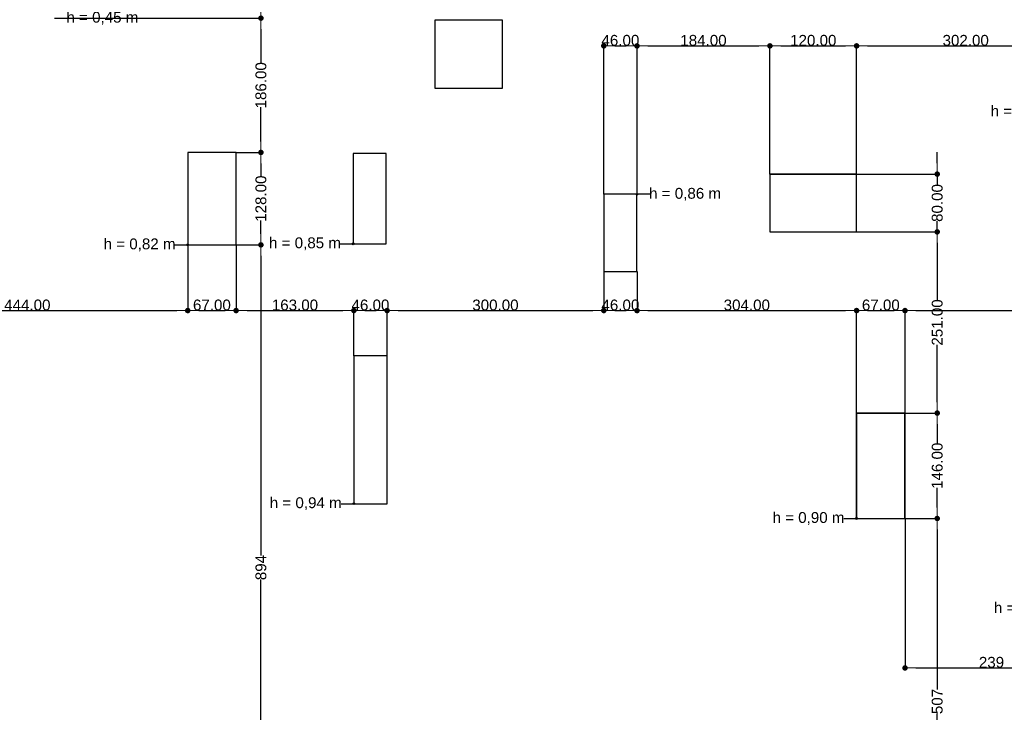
# Model space of a CAD drawing. Header units: millimetres. Extents: x -175445 to -20415, y -559200 to 231527.
# Tile 58 of 256: x -117621 to -103991, y -239478 to -229884. Entities that reach past the tile are written whole.
import ezdxf

# ---------------------------------------------------------------- set-up
doc = ezdxf.new("R2010")
doc.units = ezdxf.units.MM
doc.header["$MEASUREMENT"] = 0
doc.linetypes.add('Wipeout_Contour', pattern=[1000, 0, -1000])
for name, color, linetype in [('Linia', 7, 'Continuous'), ('Słup', 7, 'Continuous'), ('Tekst', 7, 'Continuous'), ('Wymiary', 63, 'Continuous')]:
    doc.layers.add(name, color=color, linetype=linetype)
doc.styles.add('Arial', font='txt')
doc.styles.add('Times new roman', font='txt')
doc.dimstyles.new('GENERATED_STYLE__1', dxfattribs={"dimtxt": 150, "dimasz": 152, "dimexe": 0.18, "dimexo": 0, "dimgap": 0.09, "dimtad": 1, "dimtih": 1, "dimtoh": 1, "dimlfac": 0.1, "dimzin": 0, "dimdsep": 46, "dimtxsty": 'Arial', "dimblk": 'ARROWHEAD_11', "dimblk1": 'ARROWHEAD_11', "dimblk2": 'ARROWHEAD_11', "dimcen": 0.09, "dimclrd": 114, "dimclre": 114, "dimclrt": 114, "dimazin": 0, "dimtfac": 1, "dimtdec": 4, "dimtmove": 0, "dimatfit": 3, "dimfxl": 1, "dimtolj": 1, "dimtzin": 0, "dimarcsym": 0})
doc.dimstyles.new('GENERATED_STYLE__2', dxfattribs={"dimtxt": 150, "dimasz": 152, "dimexe": 0.18, "dimexo": 0, "dimgap": 0.09, "dimtad": 1, "dimlfac": 0.1, "dimzin": 0, "dimdsep": 46, "dimtxsty": 'Arial', "dimblk": 'ARROWHEAD_11', "dimblk1": 'ARROWHEAD_11', "dimblk2": 'ARROWHEAD_11', "dimcen": 0.09, "dimclrd": 114, "dimclre": 114, "dimclrt": 114, "dimazin": 0, "dimtfac": 1, "dimtdec": 4, "dimtmove": 0, "dimatfit": 3, "dimfxl": 1, "dimtolj": 1, "dimtzin": 0, "dimarcsym": 0})

# ---------------------------------------------------------------- blocks, each defined once
blk = doc.blocks.new('ARROWHEAD_11')
at = {"color": 0, "linetype": 'Continuous', "lineweight": 0}
blk.add_line((0, 0), (-1, 0), dxfattribs=at)
at = {"color": 0, "linetype": 'Continuous', "lineweight": 0, "const_width": 0.25, "flags": 128}
blk.add_lwpolyline([(-0.125, 0, 1), (0.125, 0, 1)], format="xyb", close=True, dxfattribs=at)
blk = doc.blocks.new('*D4020')
at = {"layer": 'Defpoints', "color": 0}
for p in [(-114625, -233003), (-114281, -233003), (-114950, -241942)]:
    blk.add_point(p, dxfattribs=at)
at = {"layer": 'Wymiary', "color": 114, "lineweight": -2}
for p, q in [((-114625, -233003), (-114281, -233003)), ((-114281, -233155), (-114281, -237307)), ((-114281, -241790), (-114281, -237638)), ((-114950, -241942), (-114281, -241942))]:
    blk.add_line(p, q, dxfattribs=at)
at = {"layer": 'Wymiary', "color": 114, "lineweight": -2, "xscale": 152, "yscale": 152, "zscale": 152}
for p, rotation in [((-114281, -233003), 90), ((-114281, -241942), 270)]:
    blk.add_blockref('ARROWHEAD_11', p, dxfattribs=dict(at, rotation=rotation))
at = {"layer": 'Wymiary', "color": 114, "lineweight": 13, "insert": (-114281, -237473), "char_height": 150, "attachment_point": 5, "rotation": 90, "style": 'Arial'}
blk.add_mtext('\\A1;894', dxfattribs=at)
blk = doc.blocks.new('*D4021')
at = {"layer": 'Defpoints', "color": 0}
for p in [(-114625, -231723), (-114281, -231723), (-114625, -233003)]:
    blk.add_point(p, dxfattribs=at)
at = {"layer": 'Wymiary', "color": 114, "lineweight": -2}
for p, q in [((-114625, -231723), (-114281, -231723)), ((-114281, -231875), (-114281, -232059)), ((-114281, -232851), (-114281, -232667)), ((-114625, -233003), (-114281, -233003))]:
    blk.add_line(p, q, dxfattribs=at)
at = {"layer": 'Wymiary', "color": 114, "lineweight": -2, "xscale": 152, "yscale": 152, "zscale": 152}
for p, rotation in [((-114281, -231723), 90), ((-114281, -233003), 270)]:
    blk.add_blockref('ARROWHEAD_11', p, dxfattribs=dict(at, rotation=rotation))
at = {"layer": 'Wymiary', "color": 114, "lineweight": 13, "insert": (-114281, -232363), "char_height": 150, "attachment_point": 5, "rotation": 90, "style": 'Arial'}
blk.add_mtext('\\A1;128.00', dxfattribs=at)
blk = doc.blocks.new('*D4022')
at = {"layer": 'Defpoints', "color": 0}
for p in [(-117141, -229863), (-114281, -229863), (-114625, -231723)]:
    blk.add_point(p, dxfattribs=at)
at = {"layer": 'Wymiary', "color": 114, "lineweight": -2}
for p, q in [((-117141, -229863), (-114281, -229863)), ((-114281, -230015), (-114281, -230489)), ((-114281, -231571), (-114281, -231097)), ((-114625, -231723), (-114281, -231723))]:
    blk.add_line(p, q, dxfattribs=at)
at = {"layer": 'Wymiary', "color": 114, "lineweight": -2, "xscale": 152, "yscale": 152, "zscale": 152}
for p, rotation in [((-114281, -229863), 90), ((-114281, -231723), 270)]:
    blk.add_blockref('ARROWHEAD_11', p, dxfattribs=dict(at, rotation=rotation))
at = {"layer": 'Wymiary', "color": 114, "lineweight": 13, "insert": (-114281, -230793), "char_height": 150, "attachment_point": 5, "rotation": 90, "style": 'Arial'}
blk.add_mtext('\\A1;186.00', dxfattribs=at)
blk = doc.blocks.new('*D4023')
at = {"layer": 'Defpoints', "color": 0}
for p in [(-117141, -229023), (-114281, -229023), (-117141, -229863)]:
    blk.add_point(p, dxfattribs=at)
at = {"layer": 'Wymiary', "color": 114, "lineweight": -2}
for p, q in [((-117141, -229023), (-114281, -229023)), ((-114281, -229175), (-114281, -229190)), ((-114281, -229711), (-114281, -229696)), ((-117141, -229863), (-114281, -229863))]:
    blk.add_line(p, q, dxfattribs=at)
at = {"layer": 'Wymiary', "color": 114, "lineweight": -2, "xscale": 152, "yscale": 152, "zscale": 152}
for p, rotation in [((-114281, -229023), 90), ((-114281, -229863), 270)]:
    blk.add_blockref('ARROWHEAD_11', p, dxfattribs=dict(at, rotation=rotation))
at = {"layer": 'Wymiary', "color": 114, "lineweight": 13, "insert": (-114281, -229443), "char_height": 150, "attachment_point": 5, "rotation": 90, "style": 'Arial'}
blk.add_mtext('\\A1;84.00', dxfattribs=at)
blk = doc.blocks.new('*D4026')
at = {"layer": 'Defpoints', "color": 0}
for p in [(-105365, -236793), (-102971, -238492), (-102971, -238863)]:
    blk.add_point(p, dxfattribs=at)
at = {"layer": 'Wymiary', "color": 114, "lineweight": -2}
for p, q in [((-105365, -236793), (-105365, -238863)), ((-102971, -238492), (-102971, -238863)), ((-105213, -238863), (-103123, -238863))]:
    blk.add_line(p, q, dxfattribs=at)
at = {"layer": 'Wymiary', "color": 114, "lineweight": -2, "xscale": 152, "yscale": 152, "zscale": 152, "rotation": 180}
blk.add_blockref('ARROWHEAD_11', (-105365, -238863), dxfattribs=at)
at = {"layer": 'Wymiary', "color": 114, "lineweight": -2, "xscale": 152, "yscale": 152, "zscale": 152}
blk.add_blockref('ARROWHEAD_11', (-102971, -238863), dxfattribs=at)
at = {"layer": 'Wymiary', "color": 114, "lineweight": 13, "insert": (-104168, -238786), "char_height": 150, "attachment_point": 5, "style": 'Arial'}
blk.add_mtext('\\A1;239', dxfattribs=at)
blk = doc.blocks.new('*D4041')
at = {"layer": 'Defpoints', "color": 0}
for p in [(-106035, -236793), (-104919, -236793), (-106165, -241862)]:
    blk.add_point(p, dxfattribs=at)
at = {"layer": 'Wymiary', "color": 114, "lineweight": -2}
for p, q in [((-106035, -236793), (-104919, -236793)), ((-104919, -236945), (-104919, -239162)), ((-104919, -241710), (-104919, -239493)), ((-106165, -241862), (-104919, -241862))]:
    blk.add_line(p, q, dxfattribs=at)
at = {"layer": 'Wymiary', "color": 114, "lineweight": -2, "xscale": 152, "yscale": 152, "zscale": 152}
for p, rotation in [((-104919, -236793), 90), ((-104919, -241862), 270)]:
    blk.add_blockref('ARROWHEAD_11', p, dxfattribs=dict(at, rotation=rotation))
at = {"layer": 'Wymiary', "color": 114, "lineweight": 13, "insert": (-104919, -239328), "char_height": 150, "attachment_point": 5, "rotation": 90, "style": 'Arial'}
blk.add_mtext('\\A1;507', dxfattribs=at)
blk = doc.blocks.new('*D4042')
at = {"layer": 'Defpoints', "color": 0}
for p in [(-106035, -235333), (-104919, -235333), (-106035, -236793)]:
    blk.add_point(p, dxfattribs=at)
at = {"layer": 'Wymiary', "color": 114, "lineweight": -2}
for p, q in [((-106035, -235333), (-104919, -235333)), ((-104919, -235485), (-104919, -235759)), ((-104919, -236641), (-104919, -236367)), ((-106035, -236793), (-104919, -236793))]:
    blk.add_line(p, q, dxfattribs=at)
at = {"layer": 'Wymiary', "color": 114, "lineweight": -2, "xscale": 152, "yscale": 152, "zscale": 152}
for p, rotation in [((-104919, -235333), 90), ((-104919, -236793), 270)]:
    blk.add_blockref('ARROWHEAD_11', p, dxfattribs=dict(at, rotation=rotation))
at = {"layer": 'Wymiary', "color": 114, "lineweight": 13, "insert": (-104919, -236063), "char_height": 150, "attachment_point": 5, "rotation": 90, "style": 'Arial'}
blk.add_mtext('\\A1;146.00', dxfattribs=at)
blk = doc.blocks.new('*D4043')
at = {"layer": 'Defpoints', "color": 0}
for p in [(-107235, -232823), (-104919, -232823), (-106035, -235333)]:
    blk.add_point(p, dxfattribs=at)
at = {"layer": 'Wymiary', "color": 114, "lineweight": -2}
for p, q in [((-107235, -232823), (-104919, -232823)), ((-104919, -232975), (-104919, -233765)), ((-104919, -235181), (-104919, -234390)), ((-106035, -235333), (-104919, -235333))]:
    blk.add_line(p, q, dxfattribs=at)
at = {"layer": 'Wymiary', "color": 114, "lineweight": -2, "xscale": 152, "yscale": 152, "zscale": 152}
for p, rotation in [((-104919, -232823), 90), ((-104919, -235333), 270)]:
    blk.add_blockref('ARROWHEAD_11', p, dxfattribs=dict(at, rotation=rotation))
at = {"layer": 'Wymiary', "color": 114, "lineweight": 13, "insert": (-104919, -234078), "char_height": 150, "attachment_point": 5, "rotation": 90, "style": 'Arial'}
blk.add_mtext('\\A1;251.00', dxfattribs=at)
blk = doc.blocks.new('*D4044')
at = {"layer": 'Defpoints', "color": 0}
for p in [(-107235, -232023), (-104919, -232023), (-107235, -232823)]:
    blk.add_point(p, dxfattribs=at)
at = {"layer": 'Wymiary', "color": 114, "lineweight": -2}
for p, q in [((-104919, -231871), (-104919, -231719)), ((-107235, -232023), (-104919, -232023)), ((-104919, -232023), (-104919, -232170)), ((-104919, -232823), (-104919, -232676)), ((-107235, -232823), (-104919, -232823)), ((-104919, -232975), (-104919, -233127))]:
    blk.add_line(p, q, dxfattribs=at)
at = {"layer": 'Wymiary', "color": 114, "lineweight": -2, "xscale": 152, "yscale": 152, "zscale": 152}
for p, rotation in [((-104919, -232023), 270), ((-104919, -232823), 90)]:
    blk.add_blockref('ARROWHEAD_11', p, dxfattribs=dict(at, rotation=rotation))
at = {"layer": 'Wymiary', "color": 114, "lineweight": 13, "insert": (-104919, -232423), "char_height": 150, "attachment_point": 5, "rotation": 90, "style": 'Arial'}
blk.add_mtext('\\A1;80.00', dxfattribs=at)
blk = doc.blocks.new('*D4073')
at = {"layer": 'Defpoints', "color": 0}
for p in [(-109075, -230247), (-109535, -232302), (-109075, -232302)]:
    blk.add_point(p, dxfattribs=at)
at = {"layer": 'Wymiary', "color": 114, "lineweight": -2}
for p, q in [((-109535, -232302), (-109535, -230247)), ((-109383, -230247), (-109227, -230247)), ((-109075, -232302), (-109075, -230247))]:
    blk.add_line(p, q, dxfattribs=at)
at = {"layer": 'Wymiary', "color": 114, "lineweight": -2, "xscale": 152, "yscale": 152, "zscale": 152, "rotation": 180}
blk.add_blockref('ARROWHEAD_11', (-109535, -230247), dxfattribs=at)
at = {"layer": 'Wymiary', "color": 114, "lineweight": -2, "xscale": 152, "yscale": 152, "zscale": 152}
blk.add_blockref('ARROWHEAD_11', (-109075, -230247), dxfattribs=at)
at = {"layer": 'Wymiary', "color": 114, "lineweight": 13, "insert": (-109305, -230171), "char_height": 150, "attachment_point": 5, "style": 'Arial'}
blk.add_mtext('\\A1;46.00', dxfattribs=at)
blk = doc.blocks.new('*D4074')
at = {"layer": 'Defpoints', "color": 0}
for p in [(-107235, -230247), (-107235, -232023), (-109075, -232302)]:
    blk.add_point(p, dxfattribs=at)
at = {"layer": 'Wymiary', "color": 114, "lineweight": -2}
for p, q in [((-109075, -232302), (-109075, -230247)), ((-108923, -230247), (-107387, -230247)), ((-107235, -232023), (-107235, -230247))]:
    blk.add_line(p, q, dxfattribs=at)
at = {"layer": 'Wymiary', "color": 114, "lineweight": -2, "xscale": 152, "yscale": 152, "zscale": 152, "rotation": 180}
blk.add_blockref('ARROWHEAD_11', (-109075, -230247), dxfattribs=at)
at = {"layer": 'Wymiary', "color": 114, "lineweight": -2, "xscale": 152, "yscale": 152, "zscale": 152}
blk.add_blockref('ARROWHEAD_11', (-107235, -230247), dxfattribs=at)
at = {"layer": 'Wymiary', "color": 114, "lineweight": 13, "insert": (-108155, -230171), "char_height": 150, "attachment_point": 5, "style": 'Arial'}
blk.add_mtext('\\A1;184.00', dxfattribs=at)
blk = doc.blocks.new('*D4075')
at = {"layer": 'Defpoints', "color": 0}
for p in [(-106035, -230247), (-107235, -232023), (-106035, -232023)]:
    blk.add_point(p, dxfattribs=at)
at = {"layer": 'Wymiary', "color": 114, "lineweight": -2}
for p, q in [((-107235, -232023), (-107235, -230247)), ((-107083, -230247), (-106187, -230247)), ((-106035, -232023), (-106035, -230247))]:
    blk.add_line(p, q, dxfattribs=at)
at = {"layer": 'Wymiary', "color": 114, "lineweight": -2, "xscale": 152, "yscale": 152, "zscale": 152, "rotation": 180}
blk.add_blockref('ARROWHEAD_11', (-107235, -230247), dxfattribs=at)
at = {"layer": 'Wymiary', "color": 114, "lineweight": -2, "xscale": 152, "yscale": 152, "zscale": 152}
blk.add_blockref('ARROWHEAD_11', (-106035, -230247), dxfattribs=at)
at = {"layer": 'Wymiary', "color": 114, "lineweight": 13, "insert": (-106635, -230171), "char_height": 150, "attachment_point": 5, "style": 'Arial'}
blk.add_mtext('\\A1;120.00', dxfattribs=at)
blk = doc.blocks.new('*D4076')
at = {"layer": 'Defpoints', "color": 0}
for p in [(-103015, -230247), (-103015, -230672), (-106035, -232023)]:
    blk.add_point(p, dxfattribs=at)
at = {"layer": 'Wymiary', "color": 114, "lineweight": -2}
for p, q in [((-106035, -232023), (-106035, -230247)), ((-105883, -230247), (-103167, -230247)), ((-103015, -230672), (-103015, -230247))]:
    blk.add_line(p, q, dxfattribs=at)
at = {"layer": 'Wymiary', "color": 114, "lineweight": -2, "xscale": 152, "yscale": 152, "zscale": 152, "rotation": 180}
blk.add_blockref('ARROWHEAD_11', (-106035, -230247), dxfattribs=at)
at = {"layer": 'Wymiary', "color": 114, "lineweight": -2, "xscale": 152, "yscale": 152, "zscale": 152}
blk.add_blockref('ARROWHEAD_11', (-103015, -230247), dxfattribs=at)
at = {"layer": 'Wymiary', "color": 114, "lineweight": 13, "insert": (-104525, -230171), "char_height": 150, "attachment_point": 5, "style": 'Arial'}
blk.add_mtext('\\A1;302.00', dxfattribs=at)
blk = doc.blocks.new('*D4094')
at = {"layer": 'Defpoints', "color": 0}
for p in [(-156154, -232008), (-69175, -241777), (-69175, -249034)]:
    blk.add_point(p, dxfattribs=at)
at = {"layer": 'Wymiary', "color": 114, "lineweight": -2}
for p, q in [((-156154, -232008), (-156154, -249034)), ((-69175, -241777), (-69175, -249034)), ((-156002, -249034), (-69327, -249034))]:
    blk.add_line(p, q, dxfattribs=at)
at = {"layer": 'Wymiary', "color": 114, "lineweight": -2, "xscale": 152, "yscale": 152, "zscale": 152, "rotation": 180}
blk.add_blockref('ARROWHEAD_11', (-156154, -249034), dxfattribs=at)
at = {"layer": 'Wymiary', "color": 114, "lineweight": -2, "xscale": 152, "yscale": 152, "zscale": 152}
blk.add_blockref('ARROWHEAD_11', (-69175, -249034), dxfattribs=at)
at = {"layer": 'Wymiary', "color": 114, "lineweight": 13, "insert": (-112665, -248957), "char_height": 150, "attachment_point": 5, "style": 'Arial'}
blk.add_mtext('\\A1;8697', dxfattribs=at)
blk = doc.blocks.new('*D4100')
at = {"layer": 'Defpoints', "color": 0}
for p in [(-115295, -233003), (-119735, -233162), (-115295, -233913)]:
    blk.add_point(p, dxfattribs=at)
at = {"layer": 'Wymiary', "color": 114, "lineweight": -2}
for p, q in [((-115295, -233003), (-115295, -233914)), ((-119735, -233162), (-119735, -233914)), ((-119583, -233913), (-115447, -233913))]:
    blk.add_line(p, q, dxfattribs=at)
at = {"layer": 'Wymiary', "color": 114, "lineweight": -2, "xscale": 152, "yscale": 152, "zscale": 152, "rotation": 180}
blk.add_blockref('ARROWHEAD_11', (-119735, -233913), dxfattribs=at)
at = {"layer": 'Wymiary', "color": 114, "lineweight": -2, "xscale": 152, "yscale": 152, "zscale": 152}
blk.add_blockref('ARROWHEAD_11', (-115295, -233913), dxfattribs=at)
at = {"layer": 'Wymiary', "color": 114, "lineweight": 13, "insert": (-117515, -233837), "char_height": 150, "attachment_point": 5, "style": 'Arial'}
blk.add_mtext('\\A1;444.00', dxfattribs=at)
blk = doc.blocks.new('*D4101')
at = {"layer": 'Defpoints', "color": 0}
for p in [(-115295, -233003), (-114625, -233003), (-114625, -233913)]:
    blk.add_point(p, dxfattribs=at)
at = {"layer": 'Wymiary', "color": 114, "lineweight": -2}
for p, q in [((-115295, -233003), (-115295, -233914)), ((-114625, -233003), (-114625, -233914)), ((-115143, -233913), (-114777, -233913))]:
    blk.add_line(p, q, dxfattribs=at)
at = {"layer": 'Wymiary', "color": 114, "lineweight": -2, "xscale": 152, "yscale": 152, "zscale": 152, "rotation": 180}
blk.add_blockref('ARROWHEAD_11', (-115295, -233913), dxfattribs=at)
at = {"layer": 'Wymiary', "color": 114, "lineweight": -2, "xscale": 152, "yscale": 152, "zscale": 152}
blk.add_blockref('ARROWHEAD_11', (-114625, -233913), dxfattribs=at)
at = {"layer": 'Wymiary', "color": 114, "lineweight": 13, "insert": (-114960, -233837), "char_height": 150, "attachment_point": 5, "style": 'Arial'}
blk.add_mtext('\\A1;67.00', dxfattribs=at)
blk = doc.blocks.new('*D4102')
at = {"layer": 'Defpoints', "color": 0}
for p in [(-114625, -233003), (-112995, -233913), (-112995, -234538)]:
    blk.add_point(p, dxfattribs=at)
at = {"layer": 'Wymiary', "color": 114, "lineweight": -2}
for p, q in [((-114625, -233003), (-114625, -233914)), ((-114473, -233913), (-113147, -233913)), ((-112995, -234538), (-112995, -233913))]:
    blk.add_line(p, q, dxfattribs=at)
at = {"layer": 'Wymiary', "color": 114, "lineweight": -2, "xscale": 152, "yscale": 152, "zscale": 152, "rotation": 180}
blk.add_blockref('ARROWHEAD_11', (-114625, -233913), dxfattribs=at)
at = {"layer": 'Wymiary', "color": 114, "lineweight": -2, "xscale": 152, "yscale": 152, "zscale": 152}
blk.add_blockref('ARROWHEAD_11', (-112995, -233913), dxfattribs=at)
at = {"layer": 'Wymiary', "color": 114, "lineweight": 13, "insert": (-113810, -233837), "char_height": 150, "attachment_point": 5, "style": 'Arial'}
blk.add_mtext('\\A1;163.00', dxfattribs=at)
blk = doc.blocks.new('*D4103')
at = {"layer": 'Defpoints', "color": 0}
for p in [(-112535, -233913), (-112995, -234538), (-112535, -234538)]:
    blk.add_point(p, dxfattribs=at)
at = {"layer": 'Wymiary', "color": 114, "lineweight": -2}
for p, q in [((-112995, -234538), (-112995, -233913)), ((-112843, -233913), (-112687, -233913)), ((-112535, -234538), (-112535, -233913))]:
    blk.add_line(p, q, dxfattribs=at)
at = {"layer": 'Wymiary', "color": 114, "lineweight": -2, "xscale": 152, "yscale": 152, "zscale": 152, "rotation": 180}
blk.add_blockref('ARROWHEAD_11', (-112995, -233913), dxfattribs=at)
at = {"layer": 'Wymiary', "color": 114, "lineweight": -2, "xscale": 152, "yscale": 152, "zscale": 152}
blk.add_blockref('ARROWHEAD_11', (-112535, -233913), dxfattribs=at)
at = {"layer": 'Wymiary', "color": 114, "lineweight": 13, "insert": (-112765, -233837), "char_height": 150, "attachment_point": 5, "style": 'Arial'}
blk.add_mtext('\\A1;46.00', dxfattribs=at)
blk = doc.blocks.new('*D4104')
at = {"layer": 'Defpoints', "color": 0}
for p in [(-109535, -233372), (-109535, -233913), (-112535, -234538)]:
    blk.add_point(p, dxfattribs=at)
at = {"layer": 'Wymiary', "color": 114, "lineweight": -2}
for p, q in [((-109535, -233372), (-109535, -233914)), ((-112535, -234538), (-112535, -233913)), ((-112383, -233913), (-109687, -233913))]:
    blk.add_line(p, q, dxfattribs=at)
at = {"layer": 'Wymiary', "color": 114, "lineweight": -2, "xscale": 152, "yscale": 152, "zscale": 152, "rotation": 180}
blk.add_blockref('ARROWHEAD_11', (-112535, -233913), dxfattribs=at)
at = {"layer": 'Wymiary', "color": 114, "lineweight": -2, "xscale": 152, "yscale": 152, "zscale": 152}
blk.add_blockref('ARROWHEAD_11', (-109535, -233913), dxfattribs=at)
at = {"layer": 'Wymiary', "color": 114, "lineweight": 13, "insert": (-111035, -233837), "char_height": 150, "attachment_point": 5, "style": 'Arial'}
blk.add_mtext('\\A1;300.00', dxfattribs=at)
blk = doc.blocks.new('*D4105')
at = {"layer": 'Defpoints', "color": 0}
for p in [(-109535, -233372), (-109075, -233372), (-109075, -233913)]:
    blk.add_point(p, dxfattribs=at)
at = {"layer": 'Wymiary', "color": 114, "lineweight": -2}
for p, q in [((-109535, -233372), (-109535, -233914)), ((-109075, -233372), (-109075, -233914)), ((-109383, -233913), (-109227, -233913))]:
    blk.add_line(p, q, dxfattribs=at)
at = {"layer": 'Wymiary', "color": 114, "lineweight": -2, "xscale": 152, "yscale": 152, "zscale": 152, "rotation": 180}
blk.add_blockref('ARROWHEAD_11', (-109535, -233913), dxfattribs=at)
at = {"layer": 'Wymiary', "color": 114, "lineweight": -2, "xscale": 152, "yscale": 152, "zscale": 152}
blk.add_blockref('ARROWHEAD_11', (-109075, -233913), dxfattribs=at)
at = {"layer": 'Wymiary', "color": 114, "lineweight": 13, "insert": (-109305, -233837), "char_height": 150, "attachment_point": 5, "style": 'Arial'}
blk.add_mtext('\\A1;46.00', dxfattribs=at)
blk = doc.blocks.new('*D4106')
at = {"layer": 'Defpoints', "color": 0}
for p in [(-109075, -233372), (-106035, -233913), (-106035, -236793)]:
    blk.add_point(p, dxfattribs=at)
at = {"layer": 'Wymiary', "color": 114, "lineweight": -2}
for p, q in [((-109075, -233372), (-109075, -233914)), ((-108923, -233913), (-106187, -233913)), ((-106035, -236793), (-106035, -233913))]:
    blk.add_line(p, q, dxfattribs=at)
at = {"layer": 'Wymiary', "color": 114, "lineweight": -2, "xscale": 152, "yscale": 152, "zscale": 152, "rotation": 180}
blk.add_blockref('ARROWHEAD_11', (-109075, -233913), dxfattribs=at)
at = {"layer": 'Wymiary', "color": 114, "lineweight": -2, "xscale": 152, "yscale": 152, "zscale": 152}
blk.add_blockref('ARROWHEAD_11', (-106035, -233913), dxfattribs=at)
at = {"layer": 'Wymiary', "color": 114, "lineweight": 13, "insert": (-107555, -233837), "char_height": 150, "attachment_point": 5, "style": 'Arial'}
blk.add_mtext('\\A1;304.00', dxfattribs=at)
blk = doc.blocks.new('*D4107')
at = {"layer": 'Defpoints', "color": 0}
for p in [(-105365, -233913), (-106035, -236793), (-105365, -236793)]:
    blk.add_point(p, dxfattribs=at)
at = {"layer": 'Wymiary', "color": 114, "lineweight": -2}
for p, q in [((-106035, -236793), (-106035, -233913)), ((-105883, -233913), (-105517, -233913)), ((-105365, -236793), (-105365, -233913))]:
    blk.add_line(p, q, dxfattribs=at)
at = {"layer": 'Wymiary', "color": 114, "lineweight": -2, "xscale": 152, "yscale": 152, "zscale": 152, "rotation": 180}
blk.add_blockref('ARROWHEAD_11', (-106035, -233913), dxfattribs=at)
at = {"layer": 'Wymiary', "color": 114, "lineweight": -2, "xscale": 152, "yscale": 152, "zscale": 152}
blk.add_blockref('ARROWHEAD_11', (-105365, -233913), dxfattribs=at)
at = {"layer": 'Wymiary', "color": 114, "lineweight": 13, "insert": (-105700, -233837), "char_height": 150, "attachment_point": 5, "style": 'Arial'}
blk.add_mtext('\\A1;67.00', dxfattribs=at)
blk = doc.blocks.new('*D4108')
at = {"layer": 'Defpoints', "color": 0}
for p in [(-100646, -233913), (-100646, -234662), (-105365, -236793)]:
    blk.add_point(p, dxfattribs=at)
at = {"layer": 'Wymiary', "color": 114, "lineweight": -2}
for p, q in [((-105365, -236793), (-105365, -233913)), ((-105213, -233913), (-100798, -233913)), ((-100646, -234662), (-100646, -233913))]:
    blk.add_line(p, q, dxfattribs=at)
at = {"layer": 'Wymiary', "color": 114, "lineweight": -2, "xscale": 152, "yscale": 152, "zscale": 152, "rotation": 180}
blk.add_blockref('ARROWHEAD_11', (-105365, -233913), dxfattribs=at)
at = {"layer": 'Wymiary', "color": 114, "lineweight": -2, "xscale": 152, "yscale": 152, "zscale": 152}
blk.add_blockref('ARROWHEAD_11', (-100646, -233913), dxfattribs=at)
at = {"layer": 'Wymiary', "color": 114, "lineweight": 13, "insert": (-103006, -233838), "char_height": 150, "attachment_point": 5, "style": 'Arial'}
blk.add_mtext('\\A1;471', dxfattribs=at)

msp = doc.modelspace()

# ---------------------------------------------------------------- texts
at = {"layer": 'Tekst', "char_height": 150, "attachment_point": 2, "style": 'Times new roman'}
for s, insert in [('\\A1;{\\fArial|b0|i0|c0|p38;h = 0,45 m}', (-116475.736, -229774.558)), ('\\A1;{\\fArial|b0|i0|c0|p38;h = 0,91 m}', (-103681.2, -231074.2)), ('\\A1;{\\fArial|b0|i0|c0|p38;h = 0,86 m}', (-108409.752, -232214.2)), ('\\A1;{\\fArial|b0|i0|c0|p38;h = 0,82 m}', (-115961.2, -232914.558)), ('\\A1;{\\fArial|b0|i0|c0|p38;h = 0,85 m}', (-113671.2, -232899.558)), ('\\A1;{\\fArial|b0|i0|c0|p38;h = 0,94 m}', (-113661.199, -236499.558)), ('\\A1;{\\fArial|b0|i0|c0|p38;h = 0,90 m}', (-106701.2, -236704.558)), ('\\A1;{\\fArial|b0|i0|c0|p38;h = 0,95 m}', (-103636.542, -237954.2))]:
    msp.add_mtext(s, dxfattribs=dict(at, insert=insert))

# ---------------------------------------------------------------- dimensions: what is measured, and where the dimension line sits
at = {"layer": 'Wymiary', "color": 114, "lineweight": 13}
dim = msp.add_linear_dim(base=(-114280.908, -229022.858), p1=(-117141.462, -229862.858), p2=(-117141.462, -229022.858), angle=90, dimstyle='GENERATED_STYLE__2', dxfattribs=at)
dim.commit()
dim.dimension.update_dxf_attribs({"geometry": '*D4023', "text_midpoint": (-114280.908, -229442.858), "dimtype": 160, "text_rotation": 90})

# ---------------------------------------------------------------- wipeouts: each hides what was drawn before it
at = {"color": 254, "linetype": 'Wipeout_Contour', "lineweight": 0, "ltscale": 457416.667858}
msp.add_wipeout([(-111875.476, -230832.5), (-110935.476, -230832.5), (-110935.476, -229892.5), (-111875.476, -229892.5)], dxfattribs=at).dxf.layer = 'Słup'
at = {"color": 254, "linetype": 'Wipeout_Contour', "lineweight": 0, "ltscale": 468960.73981}
msp.add_wipeout([(-115295.476, -233002.858), (-114625.476, -233002.858), (-114625.476, -231722.858), (-115295.476, -231722.858)], dxfattribs=at).dxf.layer = 'Słup'
at = {"color": 254, "linetype": 'Wipeout_Contour', "lineweight": 0, "ltscale": 460520.0922}
msp.add_wipeout([(-113005.476, -232987.858), (-112545.476, -232987.858), (-112545.476, -231737.858), (-113005.476, -231737.858)], dxfattribs=at).dxf.layer = 'Słup'
at = {"color": 254, "linetype": 'Wipeout_Contour', "lineweight": 0, "ltscale": 436795.828852}
msp.add_wipeout([(-107235.497, -232822.858), (-106035.497, -232822.858), (-106035.497, -232022.858), (-107235.497, -232022.858)], dxfattribs=at).dxf.layer = 'Słup'
at = {"color": 254, "linetype": 'Wipeout_Contour', "lineweight": 0, "ltscale": 446629.539433}
msp.add_wipeout([(-109535.476, -233372.5), (-109075.476, -233372.5), (-109075.476, -232302.5), (-109535.476, -232302.5)], dxfattribs=at).dxf.layer = 'Słup'
at = {"color": 254, "linetype": 'Wipeout_Contour', "lineweight": 0, "ltscale": 457306.034212}
msp.add_wipeout([(-112995.476, -236587.858), (-112535.476, -236587.858), (-112535.476, -234537.858), (-112995.476, -234537.858)], dxfattribs=at).dxf.layer = 'Słup'
at = {"color": 254, "linetype": 'Wipeout_Contour', "lineweight": 0, "ltscale": 429389.389688}
msp.add_wipeout([(-106035.476, -236792.858), (-105365.476, -236792.858), (-105365.476, -235332.858), (-106035.476, -235332.858)], dxfattribs=at).dxf.layer = 'Słup'

# ---------------------------------------------------------------- next in the draw order: hatches: boundary and pattern name
at = {"layer": 'Linia', "linetype": 'Continuous'}
for points in [[(-109062.976, -232302.5), (-109063.927, -232297.716), (-109066.637, -232293.661), (-109070.692, -232290.951), (-109075.476, -232290), (-109080.259, -232290.951), (-109084.314, -232293.661), (-109087.024, -232297.716), (-109087.976, -232302.5), (-109087.024, -232307.283), (-109084.314, -232311.339), (-109080.259, -232314.048), (-109075.476, -232315), (-109070.692, -232314.048), (-109066.637, -232311.339), (-109063.927, -232307.283)], [(-115282.976, -233002.858), (-115283.927, -232998.074), (-115286.637, -232994.019), (-115290.692, -232991.309), (-115295.476, -232990.358), (-115300.259, -232991.309), (-115304.314, -232994.019), (-115307.024, -232998.074), (-115307.976, -233002.858), (-115307.024, -233007.641), (-115304.314, -233011.697), (-115300.259, -233014.406), (-115295.476, -233015.358), (-115290.692, -233014.406), (-115286.637, -233011.697), (-115283.927, -233007.641)], [(-112992.976, -232987.858), (-112993.927, -232983.074), (-112996.637, -232979.019), (-113000.692, -232976.309), (-113005.476, -232975.358), (-113010.259, -232976.309), (-113014.314, -232979.019), (-113017.024, -232983.074), (-113017.976, -232987.858), (-113017.024, -232992.641), (-113014.314, -232996.697), (-113010.259, -232999.406), (-113005.476, -233000.358), (-113000.692, -232999.406), (-112996.637, -232996.697), (-112993.927, -232992.641)], [(-112982.976, -236587.858), (-112983.927, -236583.074), (-112986.637, -236579.019), (-112990.692, -236576.309), (-112995.476, -236575.358), (-113000.259, -236576.309), (-113004.314, -236579.019), (-113007.024, -236583.074), (-113007.976, -236587.858), (-113007.024, -236592.641), (-113004.314, -236596.697), (-113000.259, -236599.406), (-112995.476, -236600.358), (-112990.692, -236599.406), (-112986.637, -236596.697), (-112983.927, -236592.641)], [(-106022.976, -236792.858), (-106023.927, -236788.074), (-106026.637, -236784.019), (-106030.692, -236781.309), (-106035.476, -236780.358), (-106040.259, -236781.309), (-106044.314, -236784.019), (-106047.024, -236788.074), (-106047.976, -236792.858), (-106047.024, -236797.641), (-106044.314, -236801.697), (-106040.259, -236804.406), (-106035.476, -236805.358), (-106030.692, -236804.406), (-106026.637, -236801.697), (-106023.927, -236797.641)]]:
    msp.add_hatch(color=256, dxfattribs=at).paths.add_polyline_path(points)

# ---------------------------------------------------------------- next in the draw order: linework, layer by layer
at = {"layer": 'Linia'}
for p, q in [((-108898.667, -232302.5), (-109062.976, -232302.5)), ((-115472.284, -233002.858), (-115307.976, -233002.858)), ((-113182.284, -232987.858), (-113017.976, -232987.858)), ((-113172.284, -236587.858), (-113007.976, -236587.858)), ((-106212.284, -236792.858), (-106047.976, -236792.858))]:
    msp.add_line(p, q, dxfattribs=at)
for centre in [(-109075.476, -232302.5), (-115295.476, -233002.858), (-113005.476, -232987.858), (-112995.476, -236587.858), (-106035.476, -236792.858)]:
    msp.add_circle(centre, 12.5, dxfattribs=at)
at = {"layer": 'Słup'}
for p, q in [((-110935.476, -229892.5), (-111875.476, -229892.5)), ((-111875.476, -229892.5), (-111875.476, -230832.5)), ((-110935.476, -230832.5), (-110935.476, -229892.5)), ((-111875.476, -230832.5), (-110935.476, -230832.5)), ((-114625.476, -231722.858), (-115295.476, -231722.858)), ((-115295.476, -231722.858), (-115295.476, -233002.858)), ((-114625.476, -233002.858), (-114625.476, -231722.858)), ((-112545.476, -231737.858), (-113005.476, -231737.858)), ((-113005.476, -231737.858), (-113005.476, -232987.858)), ((-112545.476, -232987.858), (-112545.476, -231737.858)), ((-106035.497, -232022.858), (-107235.497, -232022.858)), ((-107235.497, -232022.858), (-107235.497, -232822.858)), ((-106035.497, -232822.858), (-106035.497, -232022.858)), ((-109075.476, -232302.5), (-109535.476, -232302.5)), ((-109535.476, -232302.5), (-109535.476, -233372.5)), ((-109075.476, -233372.5), (-109075.476, -232302.5)), ((-107235.497, -232822.858), (-106035.497, -232822.858)), ((-115295.476, -233002.858), (-114625.476, -233002.858)), ((-113005.476, -232987.858), (-112545.476, -232987.858)), ((-109535.476, -233372.5), (-109075.476, -233372.5)), ((-112535.476, -234537.858), (-112995.476, -234537.858)), ((-112995.476, -234537.858), (-112995.476, -236587.858)), ((-112535.476, -236587.858), (-112535.476, -234537.858)), ((-105365.476, -235332.858), (-106035.476, -235332.858)), ((-106035.476, -235332.858), (-106035.476, -236792.858)), ((-105365.476, -236792.858), (-105365.476, -235332.858)), ((-112995.476, -236587.858), (-112535.476, -236587.858)), ((-106035.476, -236792.858), (-105365.476, -236792.858))]:
    msp.add_line(p, q, dxfattribs=at)

# ---------------------------------------------------------------- next in the draw order: dimensions: what is measured, and where the dimension line sits
at = {"layer": 'Wymiary', "color": 114, "lineweight": 13}
for base, p1, p2, picture, middle in [((-114280.908, -229862.858), (-114625.476, -231722.858), (-117141.462, -229862.858), '*D4022', (-114280.908, -230792.858)), ((-114280.908, -231722.858), (-114625.476, -233002.858), (-114625.476, -231722.858), '*D4021', (-114280.908, -232362.858)), ((-104919.431, -232022.858), (-107235.497, -232822.858), (-107235.497, -232022.858), '*D4044', (-104919.431, -232422.858)), ((-104919.431, -232822.858), (-106035.476, -235332.858), (-107235.497, -232822.858), '*D4043', (-104919.431, -234077.858)), ((-104919.431, -235332.858), (-106035.476, -236792.858), (-106035.476, -235332.858), '*D4042', (-104919.431, -236062.858))]:
    dim = msp.add_linear_dim(base=base, p1=p1, p2=p2, angle=90, dimstyle='GENERATED_STYLE__2', dxfattribs=at)
    dim.commit()
    dim.dimension.update_dxf_attribs({"geometry": picture, "text_midpoint": middle, "dimtype": 160, "text_rotation": 90})
for base, p1, p2, picture, middle in [((-109075.476, -230247.295), (-109535.476, -232302.5), (-109075.476, -232302.5), '*D4073', (-109305.476, -230247.295)), ((-107235.497, -230247.295), (-109075.476, -232302.5), (-107235.497, -232022.858), '*D4074', (-108155.486, -230247.295)), ((-106035.497, -230247.295), (-107235.497, -232022.858), (-106035.497, -232022.858), '*D4075', (-106635.497, -230247.295)), ((-103015.476, -230247.295), (-106035.497, -232022.858), (-103015.476, -230672.5), '*D4076', (-104525.486, -230247.295)), ((-115295.476, -233913.482), (-119735.476, -233162.5), (-115295.476, -233002.858), '*D4100', (-117515.476, -233913.482)), ((-114625.476, -233913.482), (-115295.476, -233002.858), (-114625.476, -233002.858), '*D4101', (-114960.476, -233913.482)), ((-112995.476, -233913.482), (-114625.476, -233002.858), (-112995.476, -234537.858), '*D4102', (-113810.476, -233913.482)), ((-109535.476, -233913.482), (-112535.476, -234537.858), (-109535.476, -233372.5), '*D4104', (-111035.476, -233913.482)), ((-109075.476, -233913.482), (-109535.476, -233372.5), (-109075.476, -233372.5), '*D4105', (-109305.476, -233913.482)), ((-106035.476, -233913.482), (-109075.476, -233372.5), (-106035.476, -236792.858), '*D4106', (-107555.476, -233913.482)), ((-112535.476, -233913.482), (-112995.476, -234537.858), (-112535.476, -234537.858), '*D4103', (-112765.476, -233913.482)), ((-105365.476, -233913.482), (-106035.476, -236792.858), (-105365.476, -236792.858), '*D4107', (-105700.476, -233913.482))]:
    dim = msp.add_linear_dim(base=base, p1=p1, p2=p2, dimstyle='GENERATED_STYLE__1', dxfattribs=at)
    dim.commit()
    dim.dimension.update_dxf_attribs({"geometry": picture, "text_midpoint": middle, "dimtype": 160})
for base, p1, p2, text, picture, middle in [((-69175.477, -249034.024), (-156154.021, -232007.681), (-69175.477, -241776.539), '8697', '*D4094', (-112664.749, -249034.024)), ((-100646.041, -233913.482), (-105365.476, -236792.858), (-100646.041, -234662.369), '471', '*D4108', (-103005.758, -233913.482)), ((-102970.816, -238862.891), (-105365.476, -236792.858), (-102970.816, -238492.5), '239', '*D4026', (-104168.146, -238862.891))]:
    dim = msp.add_linear_dim(base=base, p1=p1, p2=p2, text=text, dimstyle='GENERATED_STYLE__1', dxfattribs=at)
    dim.commit()
    dim.dimension.update_dxf_attribs({"geometry": picture, "text_midpoint": middle, "dimtype": 160})
for base, p1, p2, text, picture, middle in [((-114280.908, -233002.858), (-114950.173, -241942.5), (-114625.476, -233002.858), '894', '*D4020', (-114280.908, -237472.679)), ((-104919.431, -236792.858), (-106165.496, -241862.5), (-106035.476, -236792.858), '507', '*D4041', (-104919.431, -239327.679))]:
    dim = msp.add_linear_dim(base=base, p1=p1, p2=p2, angle=90, text=text, dimstyle='GENERATED_STYLE__2', dxfattribs=at)
    dim.commit()
    dim.dimension.update_dxf_attribs({"geometry": picture, "text_midpoint": middle, "dimtype": 160, "text_rotation": 90})

doc.saveas('drawing.dxf')
